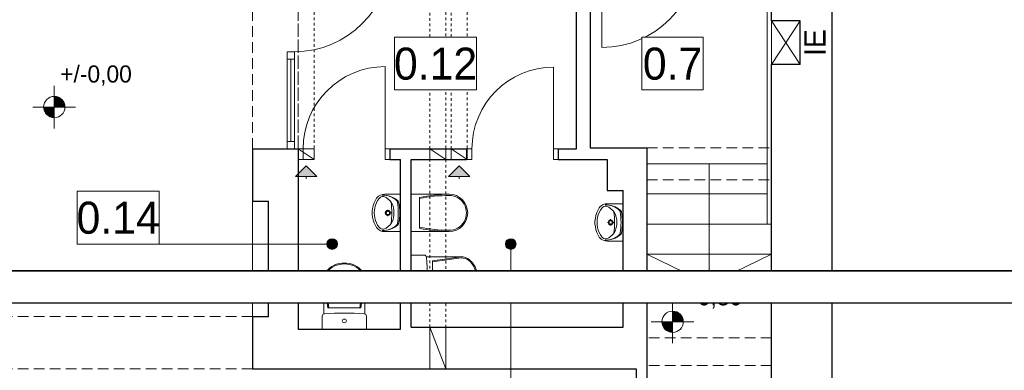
# Model space of a CAD drawing. Extents: x -438200 to -357500, y 15000 to 163871.
# Tile 92 of 148: x -372845 to -363606, y 32718 to 36002. Entities that reach past the tile are written whole.
import ezdxf

# ---------------------------------------------------------------- set-up
doc = ezdxf.new("R2010")
doc.units = 0
doc.header["$MEASUREMENT"] = 0
doc.set_wipeout_variables(frame=1)
doc.linetypes.add('Hidden Line', pattern=[50, 25, -25])
doc.linetypes.add('Krawędzie ukryte', pattern=[150, 100, -50])
doc.layers.get('0').update_dxf_attribs({"color": 252})
for name, color, linetype in [('#podkład', 252, 'Continuous'), ('_TABELA', 7, 'Continuous'), ('INWENT RURY SPUSTOWE', 252, 'Continuous'), ('INWENT RZĘDNE', 252, 'Continuous'), ('INWENT wyposarzenie', 252, 'Continuous'), ('Istniejące kominy', 252, 'Continuous')]:
    doc.layers.add(name, color=color, linetype=linetype)
for name, color, linetype, lineweight in [('Arch drzwi_Nr_Pióra__10', 252, 'Continuous', 18), ('INSTALACJA IE_Nr_Pióra__88', 252, 'Continuous', 20), ('INWENT OPISY_Nr_Pióra__21', 252, 'Continuous', 9), ('INWENT OPISY_Nr_Pióra__88', 252, 'Continuous', 20), ('INWENT RURY SPUSTOWE_Nr_Pióra__21', 252, 'Continuous', 9), ('INWENT RZĘDNE_Nr_Pióra__21', 252, 'Continuous', 9), ('INWENT wyposarzenie_Nr_Pióra__21', 252, 'Continuous', 9), ('INWENT. DRZWI_Nr_Pióra__5', 252, 'Continuous', 13), ('INWENT. OKNA_Nr_Pióra__5', 252, 'Continuous', 13), ('INWENT.ŚCIANY_Nr_Pióra__1', 252, 'Continuous', 25), ('INWENT.ŚCIANY_Nr_Pióra__21', 252, 'Continuous', 9), ('Istniejące kominy_Nr_Pióra__21', 252, 'Continuous', 9), ('Istniejące schody_Nr_Pióra__5', 252, 'Continuous', 13), ('Istniejące stropy_Nr_Pióra__5', 252, 'Continuous', 13)]:
    doc.layers.add(name, color=color, linetype=linetype, lineweight=lineweight)
doc.styles.add('GENERATED_STYLE_2', font='txt')
doc.styles.add('GENERATED_STYLE_3', font='txt')
doc.styles.add('GENERATED_STYLE_5', font='txt')

# ---------------------------------------------------------------- blocks, each defined once
blk = doc.blocks.new('Symbol WC 2 14_249', base_point=(-419064.9, 33102.6))
at = {"layer": 'INWENT wyposarzenie_Nr_Pióra__21', "linetype": 'Continuous'}
for p, q in [((-419463.1, 33244.7), (-419463.1, 33571.6)), ((-419463.1, 33571.1), (-419425.9, 33302.3)), ((-419453.3, 33571.1), (-419416.2, 33302.3)), ((-419091.1, 33571.1), (-419128.3, 33302.3)), ((-419081.4, 33571.1), (-419118.5, 33302.3)), ((-419081.4, 33244.9), (-419081.4, 33571.6)), ((-419272.2, 33302.3), (-419425.9, 33302.3)), ((-419272.2, 33302.3), (-419118.5, 33302.3)), ((-419479.5, 33102.6), (-419479.5, 33225.2)), ((-419064.9, 33102.6), (-419064.9, 33225.2)), ((-419064.9, 33102.6), (-419479.5, 33102.6))]:
    blk.add_line(p, q, dxfattribs=at)
for centre, major_axis, ratio, start_param, end_param in [((-419272.2, 33571.6), (190.8, 0), 0.791506, 0, 3.141593), ((-419272.2, 33571.1), (181.1, 0), 0.790357, 0, 3.141593), ((-419455.4, 33225.2), (-24.1, 0), 0.857479, 4.812804, 6.283185), ((-419272.2, 31733.3), (-1773.6, 0), 0.857479, 4.60742, 4.817236), ((-419089, 33225.2), (-24.1, 0), 0.857479, 3.141593, 4.602988)]:
    blk.add_ellipse(centre, major_axis=major_axis, ratio=ratio, start_param=start_param, end_param=end_param, dxfattribs=at)
blk.add_ellipse((-419272.2, 33180), major_axis=(-20.1, 0), ratio=0.857479, dxfattribs=at)
blk = doc.blocks.new('Symbol Umywalka 14_250', base_point=(-416920.7, 33927.6))
at = {"layer": 'INWENT wyposarzenie_Nr_Pióra__21', "linetype": 'Continuous'}
for p, q in [((-416654.9, 34277.6), (-416803, 34277.6)), ((-416654.9, 33927.6), (-416654.9, 34277.6)), ((-416784.6, 34102.5), (-416803.2, 34102.5)), ((-416773.8, 34132), (-416773.8, 34113.3)), ((-416744.3, 34102.5), (-416763, 34102.5)), ((-416654.9, 34157.7), (-416654.9, 34047.5)), ((-416773.8, 34091.7), (-416773.8, 34073.1)), ((-416654.9, 33927.6), (-416803, 33927.6))]:
    blk.add_line(p, q, dxfattribs=at)
for radius in [22.7, 16.2]:
    blk.add_circle((-416773.8, 34102.5), radius, dxfattribs=at)
for centre, radius, start, end in [((-416806.9, 34188.7), 89, 87.54482, 141.25458), ((-416633.1, 34093.7), 287.9, 153.7403, 175.79476), ((-416708.5, 34117.8), 189.9, 140.71494, 170.00224), ((-416768.6, 34158.2), 137.9, 141.31519, 152.84286), ((-416815.8, 34203.7), 52.5, 86.06939, 139.19839), ((-416822.2, 34048.5), 220.1, 50.74225, 90.98472), ((-416823.3, 34070.8), 197.8, 48.60196, 90.75418), ((-416869.5, 34111), 156, 32.84422, 68.44807), ((-417374.9, 34102.6), 638.3, 351.17345, 8.82043), ((-416872, 34115.1), 156, 355.39402, 31.05606), ((-416711.9, 34197.3), 29.2, 7.90792, 48.60197), ((-417423.7, 34098.4), 747.9, 0.32245, 7.90792), ((-416701.3, 34196.3), 29.2, 12.77149, 50.74225), ((-417100.1, 34105.9), 438.1, 359.56719, 12.77149), ((-416745.7, 34102.6), 175, 175.98758, 184.01242), ((-416696, 34102.6), 205.2, 166.43339, 193.56661), ((-416872, 34090.1), 156, 328.94394, 4.60598), ((-417423.7, 34106), 747.9, 352.16955, 359.75502), ((-417100.1, 34098.9), 438.1, 347.30598, 0.51028), ((-416633.1, 34111.5), 287.9, 184.20524, 206.2597), ((-416708.5, 34087.4), 189.9, 189.99776, 219.28506), ((-416869.5, 34094.3), 156, 291.55193, 327.15578), ((-416711.7, 34008), 29.2, 311.47551, 352.16955), ((-416701.2, 34009), 29.2, 309.33522, 347.30598), ((-416768.6, 34047), 137.9, 207.15714, 218.68481), ((-416806.9, 34016.6), 89, 218.74542, 272.45518), ((-416815.8, 34001.5), 52.5, 220.80161, 273.93061), ((-416822.2, 34156.7), 220.1, 269.09275, 309.33522), ((-416823.4, 34134.4), 197.8, 269.32329, 311.47551)]:
    blk.add_arc(centre, radius, start, end, dxfattribs=at)
blk = doc.blocks.new('Symbol Umywalka 14_253', base_point=(-419010.7, 34017.6))
at = {"layer": 'INWENT wyposarzenie_Nr_Pióra__21', "linetype": 'Continuous'}
for p, q in [((-418744.9, 34367.6), (-418893, 34367.6)), ((-418744.9, 34017.6), (-418744.9, 34367.6)), ((-418874.6, 34192.5), (-418893.2, 34192.5)), ((-418863.8, 34222), (-418863.8, 34203.3)), ((-418834.3, 34192.5), (-418853, 34192.5)), ((-418744.9, 34247.7), (-418744.9, 34137.5)), ((-418863.8, 34181.7), (-418863.8, 34163.1)), ((-418744.9, 34017.6), (-418893, 34017.6))]:
    blk.add_line(p, q, dxfattribs=at)
for radius in [22.7, 16.2]:
    blk.add_circle((-418863.8, 34192.5), radius, dxfattribs=at)
for centre, radius, start, end in [((-418723.1, 34183.7), 287.9, 153.7403, 175.79476), ((-418798.5, 34207.8), 189.9, 140.71494, 170.00224), ((-418858.6, 34248.2), 137.9, 141.31519, 152.84286), ((-418896.9, 34278.7), 89, 87.54482, 141.25458), ((-418905.8, 34293.7), 52.5, 86.06939, 139.19839), ((-418912.2, 34138.5), 220.1, 50.74225, 90.98472), ((-418913.3, 34160.8), 197.8, 48.60196, 90.75418), ((-418959.5, 34201), 156, 32.84422, 68.44807), ((-419464.9, 34192.6), 638.3, 351.17345, 8.82043), ((-418962, 34205.1), 156, 355.39402, 31.05606), ((-418801.9, 34287.3), 29.2, 7.90792, 48.60197), ((-419513.7, 34188.4), 747.9, 0.32245, 7.90792), ((-418791.3, 34286.3), 29.2, 12.77149, 50.74225), ((-419190.1, 34195.9), 438.1, 359.56719, 12.77149), ((-418835.7, 34192.6), 175, 175.98758, 184.01242), ((-418786, 34192.6), 205.2, 166.43339, 193.56661), ((-418962, 34180.1), 156, 328.94394, 4.60598), ((-419513.7, 34196), 747.9, 352.16955, 359.75502), ((-419190.1, 34188.9), 438.1, 347.30598, 0.51028), ((-418723.1, 34201.5), 287.9, 184.20524, 206.2597), ((-418798.5, 34177.4), 189.9, 189.99776, 219.28506), ((-418959.5, 34184.3), 156, 291.55193, 327.15578), ((-418801.7, 34098), 29.2, 311.47551, 352.16955), ((-418791.2, 34099), 29.2, 309.33522, 347.30598), ((-418858.6, 34137), 137.9, 207.15714, 218.68481), ((-418896.9, 34106.6), 89, 218.74542, 272.45518), ((-418905.8, 34091.5), 52.5, 220.80161, 273.93061), ((-418912.2, 34246.7), 220.1, 269.09275, 309.33522), ((-418913.4, 34224.4), 197.8, 269.32329, 311.47551)]:
    blk.add_arc(centre, radius, start, end, dxfattribs=at)
blk = doc.blocks.new('Symbol WC 2 14_254', base_point=(-418644.9, 33382.6))
at = {"layer": 'INWENT wyposarzenie_Nr_Pióra__21', "linetype": 'Continuous'}
for p, q in [((-418644.9, 33382.6), (-418644.9, 33797.2)), ((-418644.9, 33797.2), (-418522.4, 33797.2)), ((-418502.8, 33780.7), (-418176, 33780.7)), ((-418176.4, 33780.7), (-418445.3, 33743.6)), ((-418176.4, 33771), (-418445.3, 33733.9)), ((-418445.3, 33589.9), (-418445.3, 33743.6)), ((-418445.3, 33589.9), (-418445.3, 33436.2)), ((-418176.4, 33408.8), (-418445.3, 33445.9)), ((-418644.9, 33382.6), (-418522.4, 33382.6)), ((-418502.6, 33399), (-418176, 33399)), ((-418176.4, 33399), (-418445.3, 33436.2))]:
    blk.add_line(p, q, dxfattribs=at)
for centre, major_axis, ratio, start_param, end_param in [((-418522.4, 33773.1), (0, 24.1), 0.857479, 4.812804, 6.283185), ((-420014.3, 33589.9), (0, 1773.6), 0.857479, 4.60742, 4.817236), ((-418176.4, 33589.9), (0, -181.1), 0.790357, 0, 3.141593), ((-418176, 33589.9), (0, -190.8), 0.791506, 0, 3.141593), ((-418522.4, 33406.7), (0, 24.1), 0.857479, 3.141593, 4.602988)]:
    blk.add_ellipse(centre, major_axis=major_axis, ratio=ratio, start_param=start_param, end_param=end_param, dxfattribs=at)
blk.add_ellipse((-418567.6, 33589.9), major_axis=(0, 20.1), ratio=0.857479, dxfattribs=at)
blk = doc.blocks.new('Symbol WC 1 14_255', base_point=(-418644.9, 34017.6))
at = {"layer": 'INWENT wyposarzenie_Nr_Pióra__21', "linetype": 'Continuous'}
for p, q in [((-418644.9, 34017.6), (-418644.9, 34367.6)), ((-418288.8, 34367.6), (-418644.9, 34367.6)), ((-418567.2, 34337.4), (-418567.2, 34047.8)), ((-418288.8, 34017.6), (-418644.9, 34017.6))]:
    blk.add_line(p, q, dxfattribs=at)
for centre, major_axis, start_param, end_param in [((-418268.8, 32866.4), (0, 1501.3), 0.013398, 0.201367), ((-418268.8, 32866.4), (0, 1489.9), 0.013398, 0.202926), ((-418288.8, 34192.6), (0, 163.6), 3.126427, 6.283185), ((-418288.8, 34192.6), (0, 175), 3.141593, 6.283185), ((-418268.8, 35518.8), (0, 1489.9), 2.938667, 3.128195), ((-418268.8, 35518.8), (0, 1501.3), 2.940225, 3.128195)]:
    blk.add_ellipse(centre, major_axis=major_axis, ratio=0.99359, start_param=start_param, end_param=end_param, dxfattribs=at)
blk = doc.blocks.new('Linia_3', base_point=(-419629.9, 34632.6))
at = {"layer": 'Istniejące kominy_Nr_Pióra__21', "linetype": 'Continuous'}
blk.add_hatch(color=256, dxfattribs=at).paths.add_polyline_path([(-419629.9, 34632.6), (-419529.9, 34532.6), (-419729.9, 34532.6)], flags=0)
for p, q in [((-419629.9, 34632.6), (-419729.9, 34532.6)), ((-419629.9, 34632.6), (-419529.9, 34532.6)), ((-419529.9, 34532.6), (-419729.9, 34532.6)), ((-419629.9, 34532.6), (-419629.9, 34512.6))]:
    blk.add_line(p, q, dxfattribs=at)
blk = doc.blocks.new('Linia_6', base_point=(-418194.9, 34632.6))
at = {"layer": 'Istniejące kominy_Nr_Pióra__21', "linetype": 'Continuous'}
blk.add_hatch(color=256, dxfattribs=at).paths.add_polyline_path([(-418194.9, 34632.6), (-418094.9, 34532.6), (-418294.9, 34532.6)], flags=0)
for p, q in [((-418194.9, 34632.6), (-418294.9, 34532.6)), ((-418194.9, 34632.6), (-418094.9, 34532.6)), ((-418094.9, 34532.6), (-418294.9, 34532.6)), ((-418194.9, 34532.6), (-418194.9, 34512.6))]:
    blk.add_line(p, q, dxfattribs=at)
blk = doc.blocks.new('Linia_12', base_point=(-421778.6, 33900.7))
at = {"layer": 'INWENT RURY SPUSTOWE_Nr_Pióra__21', "linetype": 'Continuous'}
blk.add_hatch(color=256, dxfattribs=at).paths.add_polyline_path([(-419336.1, 33900.7), (-419339.9, 33919.8), (-419350.7, 33936.1), (-419366.9, 33946.9), (-419386.1, 33950.7), (-419405.2, 33946.9), (-419421.4, 33936.1), (-419432.3, 33919.8), (-419436.1, 33900.7), (-419432.3, 33881.6), (-419421.4, 33865.4), (-419405.2, 33854.5), (-419386.1, 33850.7), (-419366.9, 33854.5), (-419350.7, 33865.4), (-419339.9, 33881.6)], flags=0)
blk.add_line((-421778.6, 33900.7), (-419436.1, 33900.7), dxfattribs=at)
blk.add_circle((-419386.1, 33900.7), 50, dxfattribs=at)
blk = doc.blocks.new('Linia_13', base_point=(-417710.7, 31807.4))
at = {"layer": 'INWENT RURY SPUSTOWE_Nr_Pióra__21', "linetype": 'Continuous'}
blk.add_hatch(color=256, dxfattribs=at).paths.add_polyline_path([(-417660.7, 33900.7), (-417664.5, 33919.8), (-417675.4, 33936.1), (-417691.6, 33946.9), (-417710.7, 33950.7), (-417729.9, 33946.9), (-417746.1, 33936.1), (-417756.9, 33919.8), (-417760.7, 33900.7), (-417756.9, 33881.6), (-417746.1, 33865.4), (-417729.9, 33854.5), (-417710.7, 33850.7), (-417691.6, 33854.5), (-417675.4, 33865.4), (-417664.5, 33881.6)], flags=0)
blk.add_line((-417710.7, 31807.4), (-417710.7, 33850.7), dxfattribs=at)
blk.add_circle((-417710.7, 33900.7), 50, dxfattribs=at)
blk = doc.blocks.new('Koty wysokościowe_2', base_point=(-416192.1, 33171.7))
at = {"layer": 'INWENT RZĘDNE_Nr_Pióra__21', "linetype": 'Continuous'}
for points in [[(-416192.1, 33171.7), (-416092.1, 33171.7), (-416099.7, 33210), (-416121.3, 33242.5), (-416153.8, 33264.1), (-416192.1, 33271.7)], [(-416192.1, 33171.7), (-416292.1, 33171.7), (-416284.4, 33133.5), (-416262.8, 33101), (-416230.3, 33079.4), (-416192.1, 33071.7)]]:
    blk.add_hatch(color=256, dxfattribs=at).paths.add_polyline_path(points, flags=0)
for p, q in [((-416192.1, 32971.7), (-416192.1, 33371.7)), ((-416392.1, 33171.7), (-415992.1, 33171.7))]:
    blk.add_line(p, q, dxfattribs=at)
blk.add_circle((-416192.1, 33171.7), 100, dxfattribs=at)
at = {"layer": 'INWENT RZĘDNE_Nr_Pióra__21', "insert": (-416080.3, 33296.1), "char_height": 160, "attachment_point": 7, "style": 'GENERATED_STYLE_2'}
blk.add_mtext('{+0,80}', dxfattribs=at)
blk = doc.blocks.new('Koty wysokościowe_7', base_point=(-421993.7, 35184))
at = {"layer": 'INWENT RZĘDNE_Nr_Pióra__21', "linetype": 'Continuous'}
for points in [[(-421993.7, 35184), (-421893.7, 35184), (-421901.3, 35222.2), (-421923, 35254.7), (-421955.4, 35276.4), (-421993.7, 35284)], [(-421993.7, 35184), (-422093.7, 35184), (-422086.1, 35145.7), (-422064.4, 35113.3), (-422031.9, 35091.6), (-421993.7, 35084)]]:
    blk.add_hatch(color=256, dxfattribs=at).paths.add_polyline_path(points, flags=0)
for p, q in [((-421993.7, 34984), (-421993.7, 35384)), ((-422193.7, 35184), (-421793.7, 35184))]:
    blk.add_line(p, q, dxfattribs=at)
blk.add_circle((-421993.7, 35184), 100, dxfattribs=at)
at = {"layer": 'INWENT RZĘDNE_Nr_Pióra__21', "insert": (-421938.4, 35384), "char_height": 160, "attachment_point": 7, "style": 'GENERATED_STYLE_2'}
blk.add_mtext('{+/-0,00}', dxfattribs=at)
blk = doc.blocks.new('parter')
at = {"layer": 'Arch drzwi_Nr_Pióra__10', "color": 252, "linetype": 'Continuous'}
blk.add_line((-416854.9, 36642.6), (-416854.9, 35742.6), dxfattribs=at)
blk.add_arc((-416854.9, 36642.6), 900, 270, 0, dxfattribs=at)
at = {"layer": 'INSTALACJA IE_Nr_Pióra__88', "color": 252, "linetype": 'Continuous'}
for p, q in [((-415264.9, 35582.6), (-415264.9, 35992.6)), ((-415264.9, 35992.6), (-414994.9, 35992.6)), ((-415264.9, 35582.6), (-414994.9, 35992.6)), ((-415264.9, 35992.6), (-414994.9, 35582.6)), ((-414994.9, 35992.6), (-414994.9, 35582.6)), ((-414994.9, 35582.6), (-415264.9, 35582.6))]:
    blk.add_line(p, q, dxfattribs=at)
at = {"layer": 'INWENT. DRZWI_Nr_Pióra__5', "color": 252, "linetype": 'Continuous'}
for p, q in [((-418889.9, 34792.6), (-418889.9, 35562.6)), ((-417309.9, 34792.6), (-417309.9, 35557.6)), ((-419704.9, 34792.6), (-419659.9, 34792.6)), ((-419659.9, 34792.6), (-419659.9, 34692.6)), ((-418844.9, 34792.6), (-418889.9, 34792.6)), ((-418889.9, 34792.6), (-418889.9, 34692.6)), ((-418119.9, 34792.6), (-418074.9, 34792.6)), ((-418074.9, 34792.6), (-418074.9, 34692.6)), ((-417264.9, 34792.6), (-417309.9, 34792.6)), ((-417309.9, 34792.6), (-417309.9, 34692.6)), ((-419659.9, 34692.6), (-419704.9, 34692.6)), ((-418889.9, 34692.6), (-418844.9, 34692.6)), ((-418074.9, 34692.6), (-418119.9, 34692.6)), ((-417309.9, 34692.6), (-417264.9, 34692.6))]:
    blk.add_line(p, q, dxfattribs=at)
for centre, radius in [((-418889.9, 34792.6), 770), ((-417309.9, 34792.6), 765)]:
    blk.add_arc(centre, radius, 90, 180, dxfattribs=at)
at = {"layer": 'INWENT. OKNA_Nr_Pióra__5', "color": 252, "linetype": 'Continuous'}
for p, q in [((-419809.9, 34792.6), (-419809.9, 35702.6)), ((-419809.9, 35702.6), (-419739.9, 35702.6)), ((-419809.9, 35702.6), (-419739.9, 35702.6)), ((-419809.9, 35702.6), (-419739.9, 35702.6)), ((-419739.9, 34792.6), (-419739.9, 35702.6)), ((-419809.9, 35632.6), (-419739.9, 35632.6)), ((-419774.9, 34862.6), (-419774.9, 35632.6)), ((-419809.9, 34862.6), (-419739.9, 34862.6)), ((-419809.9, 34792.6), (-419739.9, 34792.6))]:
    blk.add_line(p, q, dxfattribs=at)
blk.add_arc((-419739.9, 36602.6), 900, 270, 0, dxfattribs=at)
at = {"layer": 'INWENT.ŚCIANY_Nr_Pióra__1', "color": 252, "linetype": 'Continuous'}
for p, q in [((-414694.9, 23142.6), (-414694.9, 36932.6)), ((-417094.9, 34792.6), (-417094.9, 36672.6)), ((-416964.9, 36672.6), (-416964.9, 34802.6)), ((-415264.9, 35992.6), (-415264.9, 36292.6)), ((-414994.9, 35992.6), (-415264.9, 35992.6)), ((-414994.9, 35582.6), (-414994.9, 35992.6)), ((-415264.9, 31598), (-415264.9, 35582.6)), ((-414994.9, 35582.6), (-415264.9, 35582.6)), ((-420134.9, 34792.6), (-419704.9, 34792.6)), ((-420134.9, 34792.6), (-420134.9, 34302.6)), ((-419704.9, 34792.6), (-419704.9, 34692.6)), ((-418844.9, 34792.6), (-418844.9, 34692.6)), ((-418844.9, 34792.6), (-418124.9, 34792.6)), ((-418124.9, 34792.6), (-418124.9, 34692.6)), ((-417264.9, 34792.6), (-417264.9, 34692.6)), ((-417264.9, 34792.6), (-417094.9, 34792.6)), ((-416964.9, 34802.6), (-416434.9, 34802.6)), ((-416434.9, 34802.6), (-416434.9, 32090.3)), ((-419704.9, 34692.6), (-419704.9, 33102.6)), ((-418844.9, 34692.6), (-418744.9, 34692.6)), ((-418744.9, 33102.6), (-418744.9, 34692.6)), ((-418644.9, 33122.6), (-418644.9, 34692.6)), ((-418644.9, 34692.6), (-418124.9, 34692.6)), ((-417264.9, 34692.6), (-416804.9, 34692.6)), ((-416804.9, 34692.6), (-416804.9, 34402.6)), ((-416804.9, 34402.6), (-416654.9, 34402.6)), ((-416654.9, 33122.6), (-416654.9, 34402.6)), ((-420134.9, 34302.6), (-419984.9, 34302.6)), ((-419984.9, 33222.6), (-419984.9, 34302.6)), ((-420134.9, 33222.6), (-419984.9, 33222.6)), ((-420134.9, 33222.6), (-420134.9, 32732.6)), ((-419704.9, 33102.6), (-418744.9, 33102.6)), ((-418644.9, 33122.6), (-416654.9, 33122.6)), ((-420134.9, 32732.6), (-416534.9, 32732.6)), ((-416534.9, 32732.6), (-416534.9, 29942.6))]:
    blk.add_line(p, q, dxfattribs=at)
at = {"layer": 'INWENT.ŚCIANY_Nr_Pióra__21', "color": 252, "linetype": 'Continuous'}
for p, q in [((-415304.9, 36672.6), (-415304.9, 34087.6)), ((-415264.9, 35582.6), (-415264.9, 35992.6)), ((-420134.9, 34302.6), (-420134.9, 33222.6))]:
    blk.add_line(p, q, dxfattribs=at)
at = {"layer": 'Istniejące kominy_Nr_Pióra__21', "color": 252, "linetype": 'Hidden Line'}
for p, q in [((-419704.9, 34792.6), (-419704.9, 36672.6)), ((-419554.9, 36672.6), (-419554.9, 34792.6)), ((-418469.9, 34792.6), (-418469.9, 36672.6)), ((-418319.9, 36672.6), (-418319.9, 34792.6)), ((-418269.9, 34792.6), (-418269.9, 36672.6)), ((-418119.9, 36672.6), (-418119.9, 34792.6)), ((-418469.9, 33122.6), (-418469.9, 34692.6)), ((-418319.9, 34692.6), (-418319.9, 33122.6))]:
    blk.add_line(p, q, dxfattribs=at)
at = {"layer": 'Istniejące kominy_Nr_Pióra__21', "color": 252, "linetype": 'Continuous'}
for p, q in [((-419704.9, 34792.6), (-419554.9, 34792.6)), ((-419704.9, 34692.6), (-419704.9, 34792.6)), ((-419704.9, 34792.6), (-419554.9, 34692.6)), ((-419554.9, 34792.6), (-419554.9, 34692.6)), ((-418469.9, 34792.6), (-418319.9, 34792.6)), ((-418469.9, 34692.6), (-418469.9, 34792.6)), ((-418469.9, 34792.6), (-418319.9, 34692.6)), ((-418319.9, 34792.6), (-418319.9, 34692.6)), ((-418269.9, 34792.6), (-418119.9, 34792.6)), ((-418269.9, 34692.6), (-418269.9, 34792.6)), ((-418269.9, 34792.6), (-418119.9, 34692.6)), ((-418119.9, 34792.6), (-418119.9, 34692.6)), ((-419554.9, 34692.6), (-419704.9, 34692.6)), ((-418319.9, 34692.6), (-418469.9, 34692.6)), ((-418119.9, 34692.6), (-418269.9, 34692.6)), ((-418469.9, 33122.6), (-418319.9, 33122.6)), ((-418469.9, 32732.6), (-418469.9, 33122.6)), ((-418469.9, 33122.6), (-418319.9, 32732.6)), ((-418319.9, 33122.6), (-418319.9, 32732.6)), ((-418319.9, 32732.6), (-418469.9, 32732.6))]:
    blk.add_line(p, q, dxfattribs=at)
at = {"layer": 'Istniejące schody_Nr_Pióra__5', "color": 252, "linetype": 'Continuous'}
for p, q in [((-415304.9, 34652.6), (-416434.9, 34652.6)), ((-415849.9, 33522.6), (-415849.9, 34652.6)), ((-416434.9, 34370.1), (-415304.9, 34370.1)), ((-416434.9, 34087.6), (-415264.9, 34087.6)), ((-416434.9, 33805.1), (-415264.9, 33805.1)), ((-415849.9, 33522.6), (-416434.9, 33805.1)), ((-415849.9, 33522.6), (-415264.9, 33805.1)), ((-416434.9, 33522.6), (-415264.9, 33522.6))]:
    blk.add_line(p, q, dxfattribs=at)
at = {"layer": 'Istniejące stropy_Nr_Pióra__5', "color": 252, "linetype": 'Krawędzie ukryte'}
for p, q in [((-420134.9, 34792.6), (-420134.9, 36672.6)), ((-419704.9, 34792.6), (-419704.9, 36672.6)), ((-416434.9, 34802.6), (-415264.9, 34802.6)), ((-416434.9, 34502.6), (-415264.9, 34502.6)), ((-420134.9, 33222.6), (-426684.9, 33222.6)), ((-415264.9, 33022.6), (-416434.9, 33022.6)), ((-420134.9, 32732.6), (-426684.9, 32732.6)), ((-415264.9, 32762.6), (-416434.9, 32762.6))]:
    blk.add_line(p, q, dxfattribs=at)
at = {"layer": 'INWENT RURY SPUSTOWE', "color": 252, "linetype": 'Continuous'}
for name, p in [('Linia_12', (-421778.6, 33900.7)), ('Linia_13', (-417710.7, 31807.4))]:
    blk.add_blockref(name, p, dxfattribs=at)
at = {"layer": 'INWENT RZĘDNE', "color": 252}
for name, p in [('Koty wysokościowe_7', (-421993.7, 35184)), ('Koty wysokościowe_2', (-416192.1, 33171.7))]:
    blk.add_blockref(name, p, dxfattribs=at)
at = {"layer": 'INWENT wyposarzenie', "color": 252, "linetype": 'Continuous', "lineweight": 13}
for name, p in [('Symbol Umywalka 14_253', (-419010.7, 34017.6)), ('Symbol WC 1 14_255', (-418644.9, 34017.6)), ('Symbol Umywalka 14_250', (-416920.7, 33927.6)), ('Symbol WC 2 14_254', (-418644.9, 33382.6)), ('Symbol WC 2 14_249', (-419064.9, 33102.6))]:
    blk.add_blockref(name, p, dxfattribs=at)
at = {"layer": 'Istniejące kominy', "color": 252, "linetype": 'Continuous'}
for name, p in [('Linia_3', (-419629.9, 34632.6)), ('Linia_6', (-418194.9, 34632.6))]:
    blk.add_blockref(name, p, dxfattribs=at)
at = {"layer": 'INWENT OPISY_Nr_Pióra__88', "color": 252, "linetype": 'Continuous', "insert": (-414957.1, 35787.6), "char_height": 200, "attachment_point": 2, "rotation": 90, "style": 'GENERATED_STYLE_5'}
blk.add_mtext('{IE}', dxfattribs=at)
at = {"color": 252, "linetype": 'Continuous', "ltscale": 1679708.70854166}
blk.add_wipeout([(-418800.1, 35838.7), (-418032.1, 35838.7), (-418032.1, 35344.6), (-418800.1, 35344.6)], dxfattribs=at).dxf.layer = 'INWENT OPISY_Nr_Pióra__21'
at = {"color": 252, "linetype": 'Continuous', "ltscale": 1670844.897716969}
blk.add_wipeout([(-416480.1, 35838.7), (-415904.1, 35838.7), (-415904.1, 35344.6), (-416480.1, 35344.6)], dxfattribs=at).dxf.layer = 'INWENT OPISY_Nr_Pióra__21'
at = {"color": 252, "linetype": 'Continuous', "ltscale": 1691104.137589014}
blk.add_wipeout([(-421778.6, 34394.8), (-421010.6, 34394.8), (-421010.6, 33900.7), (-421778.6, 33900.7)], dxfattribs=at).dxf.layer = 'INWENT OPISY_Nr_Pióra__21'
at = {"layer": 'INWENT OPISY_Nr_Pióra__21', "color": 252, "linetype": 'Continuous', "flags": 128}
for points in [[(-418800.1, 35838.7), (-418032.1, 35838.7), (-418032.1, 35344.6), (-418800.1, 35344.6)], [(-416480.1, 35838.7), (-415904.1, 35838.7), (-415904.1, 35344.6), (-416480.1, 35344.6)], [(-421778.6, 34394.8), (-421010.6, 34394.8), (-421010.6, 33900.7), (-421778.6, 33900.7)]]:
    blk.add_lwpolyline(points, close=True, dxfattribs=at)
at = {"layer": 'INWENT OPISY_Nr_Pióra__21', "color": 252, "linetype": 'Continuous', "char_height": 300, "attachment_point": 8, "style": 'GENERATED_STYLE_3'}
for s, insert in [('{0.12 }', (-418416.1, 35436.5)), ('{0.7 }', (-416192.1, 35436.5)), ('{0.14 }', (-421394.6, 33992.7))]:
    blk.add_mtext(s, dxfattribs=dict(at, insert=insert))

msp = doc.modelspace()

# ---------------------------------------------------------------- block references
at = {"layer": '#podkład', "color": 3, "lineweight": 50}
msp.add_blockref('parter', (49473.1, 0), dxfattribs=at)

# ---------------------------------------------------------------- next in the draw order: wipeouts: each hides what was drawn before it
at = {"color": 3, "lineweight": 50}
msp.add_wipeout([(-378500, 33650), (-357500, 33650), (-357800, 33345), (-377685.1, 33345)], dxfattribs=at)

# ---------------------------------------------------------------- next in the draw order: linework, layer by layer
at = {"layer": '_TABELA', "color": 7}
msp.add_lwpolyline([(-378500, 33650), (-357500, 33650), (-378500, 33650), (-378500, 18800), (-357500, 18800), (-357500, 33650)], dxfattribs=at)
msp.add_lwpolyline([(-357800, 33345), (-377250, 33345), (-377250, 19105), (-357800, 19105)], close=True, dxfattribs=at)

doc.saveas('drawing.dxf')
